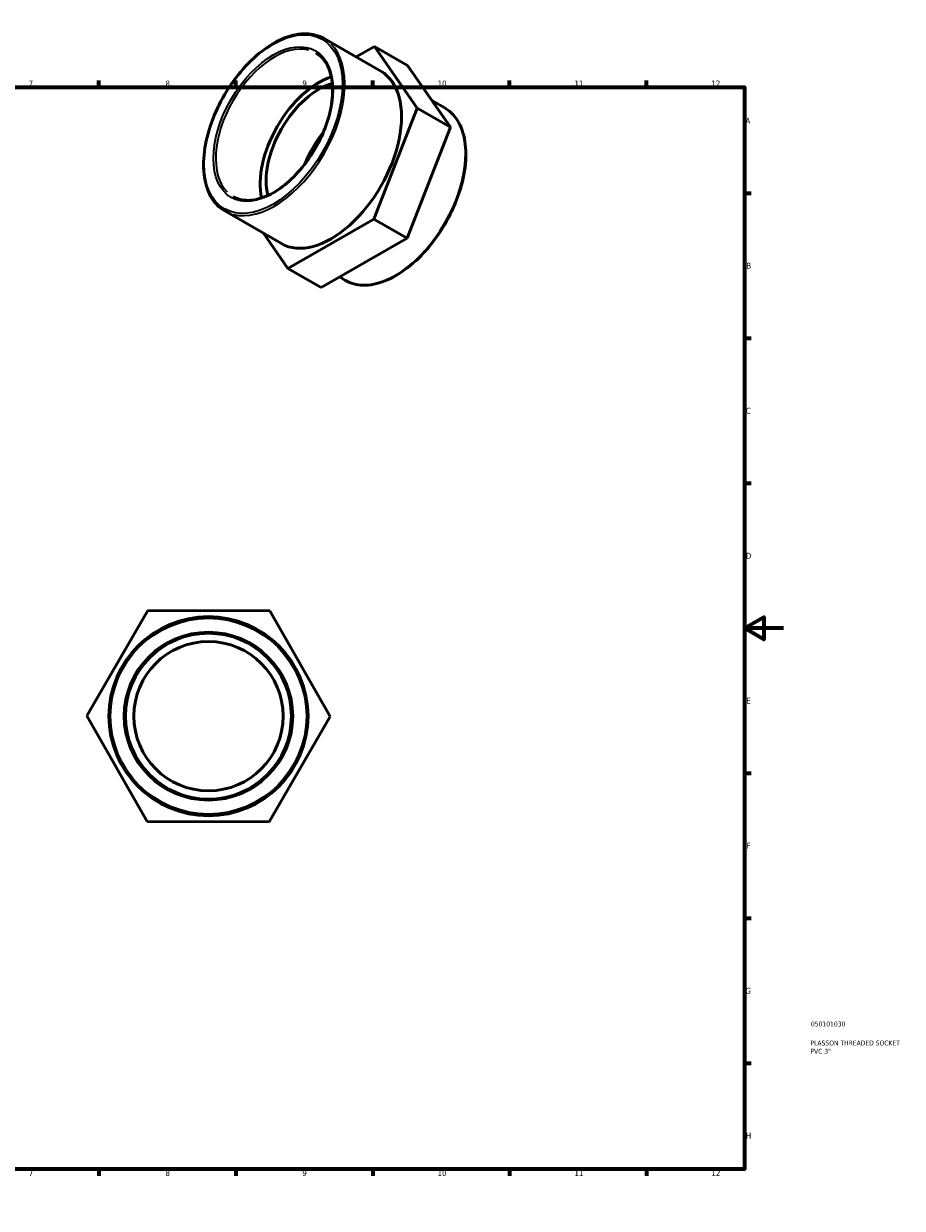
# Model space of a CAD drawing. Header units: millimetres. Extents: x 0 to 902, y 0 to 729.
# Tile 3 of 3: x 452 to 902, y 0 to 607. Entities that reach past the tile are written whole.
import ezdxf

# ---------------------------------------------------------------- set-up
doc = ezdxf.new("R2010")
doc.units = ezdxf.units.MM
for name, color, linetype, lineweight in [('Border (ANSI)', 7, 'Continuous', 70), ('Title (ISO)', 7, 'Continuous', 50), ('Visible (ANSI)', 7, 'Continuous', 50), ('Visible Narrow (ANSI)', 7, 'Continuous', 35)]:
    doc.layers.add(name, color=color, linetype=linetype, lineweight=lineweight)
doc.styles.add('Note Text (ANSI)', font='tahoma.ttf')
doc.styles.add('Note Text (ISO)', font='tahoma.ttf')

# ---------------------------------------------------------------- blocks, each defined once
blk = doc.blocks.new('Borders Default Border')
at = {"layer": 'Border (ANSI)'}
for p, q in [((70.08, 574), (70.08, 577.45)), ((140.17, 574), (140.17, 577.45)), ((210.25, 574), (210.25, 577.45)), ((280.33, 574), (280.33, 577.45)), ((350.42, 574), (350.42, 577.45)), ((490.58, 574), (490.58, 577.45)), ((560.67, 574), (560.67, 577.45)), ((630.75, 574), (630.75, 577.45)), ((700.83, 574), (700.83, 577.45)), ((770.92, 574), (770.92, 577.45)), ((20, 519.75), (16.55, 519.75)), ((821, 519.75), (824.45, 519.75)), ((20, 445.5), (16.55, 445.5)), ((821, 445.5), (824.45, 445.5)), ((20, 371.25), (16.55, 371.25)), ((821, 371.25), (824.45, 371.25)), ((20, 222.75), (16.55, 222.75)), ((821, 222.75), (824.45, 222.75)), ((20, 148.5), (16.55, 148.5)), ((821, 148.5), (824.45, 148.5)), ((20, 74.25), (16.55, 74.25)), ((821, 74.25), (824.45, 74.25)), ((70.08, 20), (70.08, 16.55)), ((140.17, 20), (140.17, 16.55)), ((210.25, 20), (210.25, 16.55)), ((280.33, 20), (280.33, 16.55)), ((350.42, 20), (350.42, 16.55)), ((490.58, 20), (490.58, 16.55)), ((560.67, 20), (560.67, 16.55)), ((630.75, 20), (630.75, 16.55)), ((700.83, 20), (700.83, 16.55)), ((770.92, 20), (770.92, 16.55))]:
    blk.add_line(p, q, dxfattribs=at)
at = {"layer": 'Border (ANSI)', "flags": 128}
for points in [[(420.5, 594), (420.5, 574), (414.73, 584), (426.27, 584), (420.5, 574)], [(20, 20), (20, 574), (821, 574), (821, 20), (20, 20)], [(0, 297), (20, 297), (10, 302.77), (10, 291.23), (20, 297)], [(841, 297), (821, 297), (831, 302.77), (831, 291.23), (821, 297)], [(420.5, 0), (420.5, 20), (414.73, 10), (426.27, 10), (420.5, 20)]]:
    blk.add_lwpolyline(points, dxfattribs=at)
at = {"layer": 'Border (ANSI)', "attachment_point": 7, "style": 'Note Text (ANSI)'}
for s, insert, char_height in [('1', (34.35, 574.4), 3.05), ('2', (104.2, 574.4), 3.05), ('3', (174.26, 574.34), 3.05), ('4', (244.23, 574.4), 3.05), ('5', (314.48, 574.34), 3.05), ('6', (384.49, 574.34), 3.05), ('7', (454.6, 574.4), 3.05), ('8', (524.63, 574.33), 3.05), ('9', (594.7, 574.34), 3.05), ('10', (663.96, 574.34), 3.048), ('11', (734.04, 574.4), 3.048), ('12', (804.13, 574.4), 3.048), ('A', (16.78, 555.35), 3.05), ('A', (821.63, 555.35), 3.05), ('B', (17.15, 481.1), 3.05), ('B', (821.99, 481.1), 3.05), ('C', (16.95, 406.8), 3.05), ('C', (821.8, 406.8), 3.05), ('D', (16.96, 332.6), 3.05), ('D', (821.81, 332.6), 3.05), ('E', (17.21, 258.35), 3.05), ('E', (822.05, 258.35), 3.05), ('F', (17.29, 184.1), 3.05), ('F', (822.14, 184.1), 3.05), ('G', (16.81, 109.79), 3.05), ('G', (821.66, 109.79), 3.05), ('H', (16.97, 35.6), 3.05), ('H', (821.81, 35.6), 3.05), ('1', (34.35, 16.55), 3.05), ('2', (104.2, 16.55), 3.05), ('3', (174.26, 16.49), 3.05), ('4', (244.23, 16.55), 3.05), ('5', (314.48, 16.49), 3.05), ('6', (384.49, 16.49), 3.05), ('7', (454.6, 16.55), 3.05), ('8', (524.63, 16.48), 3.05), ('9', (594.7, 16.49), 3.05), ('10', (663.96, 16.49), 3.048), ('11', (734.04, 16.55), 3.048), ('12', (804.13, 16.55), 3.048)]:
    blk.add_mtext(s, dxfattribs=dict(at, insert=insert, char_height=char_height))
blk = doc.blocks.new('Title Blocks ISO')
at = {"layer": 'Title (ISO)', "color": 232, "true_color": 0xca0064, "style": 'Note Text (ISO)'}
for tag, p in [('PART_NUMBER_001', (34.08, 73.13)), ('DESCRIPTION_001', (33.84, 63.4)), ('DESCRIPTION_002', (33.84, 59.18))]:
    blk.add_attdef(tag, p, '', height=2.5, dxfattribs=at)

msp = doc.modelspace()

# ---------------------------------------------------------------- linework, layer by layer
at = {"layer": 'Visible (ANSI)'}
for p, q in [((634.878, 582.266), (605.851, 598.982)), ((622.209, 589.562), (631.604, 594.941)), ((631.604, 594.941), (653.54, 563.353)), ((648.575, 585.169), (631.604, 594.941)), ((670.511, 553.58), (648.575, 585.169)), ((667.582, 563.433), (661.061, 567.189)), ((653.54, 563.353), (631.385, 506.52)), ((670.511, 553.58), (653.54, 563.353)), ((648.356, 496.748), (670.511, 553.58)), ((584.021, 493.952), (554.994, 510.667)), ((631.385, 506.52), (587.295, 481.277)), ((648.356, 496.748), (631.385, 506.52)), ((587.295, 481.277), (574.809, 499.257)), ((604.265, 471.504), (648.356, 496.748)), ((604.265, 471.504), (587.295, 481.277)), ((616.725, 475.119), (613.661, 476.883)), ((484.298, 252.172), (515.63, 306.083)), ((515.63, 306.083), (577.983, 305.904)), ((577.983, 305.904), (609.005, 251.815)), ((515.32, 198.083), (484.298, 252.172)), ((609.005, 251.815), (577.673, 197.904)), ((577.673, 197.904), (515.32, 198.083))]:
    msp.add_line(p, q, dxfattribs=at)
for radius in [50.956, 42.463, 38.217]:
    msp.add_circle((546.652, 251.993), radius, dxfattribs=at)
for centre, major_axis, start_param, end_param in [((603.156, 541.733), (-21.19, -36.798), 3.7109968, 5.7137812), ((609.449, 538.109), (-25.428, -44.157), 0, 3.1415927), ((603.156, 541.733), (-19.071, -33.118), 3.6673895, 5.7573885), ((619.42, 532.367), (-19.071, -33.118), 4.4640589, 4.9607191)]:
    msp.add_ellipse(centre, major_axis=major_axis, ratio=0.5780931, start_param=start_param, end_param=end_param, dxfattribs=at)
for points, knots in [([(605.851, 598.982), (603.127, 600.55), (599.982, 601.378), (593.139, 601.493), (589.43, 600.75), (581.803, 597.754), (577.881, 595.473), (570.259, 589.613), (566.56, 586.032), (559.76, 577.942), (556.659, 573.435), (551.363, 563.948), (549.167, 558.97), (545.901, 549.034), (544.832, 544.078), (543.936, 534.68), (544.112, 530.239), (545.714, 522.329), (547.139, 518.857), (550.743, 513.798), (552.72, 511.977), (554.994, 510.667)], [5.4997209, 5.4997209, 5.4997209, 5.4997209, 5.8095225, 5.8095225, 6.1262292, 6.1262292, 6.4485491, 6.4485491, 6.7712794, 6.7712794, 7.0935365, 7.0935365, 7.4156149, 7.4156149, 7.7379291, 7.7379291, 8.060713, 8.060713, 8.3826805, 8.3826805, 8.6413135, 8.6413135, 8.6413135, 8.6413135]), ([(559.232, 518.027), (561.502, 516.72), (564.154, 516.067), (569.922, 516.167), (573.017, 516.881), (579.33, 519.582), (582.542, 521.545), (588.792, 526.533), (591.83, 529.555), (597.422, 536.363), (599.975, 540.147), (604.329, 548.091), (606.129, 552.25), (608.792, 560.509), (609.655, 564.608), (610.366, 572.322), (610.215, 575.935), (608.937, 582.316), (607.81, 585.079), (604.987, 589.126), (603.419, 590.582), (601.613, 591.622)], [2.3581282, 2.3581282, 2.3581282, 2.3581282, 2.6915408, 2.6915408, 3.0143719, 3.0143719, 3.3312898, 3.3312898, 3.6481052, 3.6481052, 3.9654867, 3.9654867, 4.2830547, 4.2830547, 4.600328, 4.600328, 4.91702, 4.91702, 5.2344606, 5.2344606, 5.4997209, 5.4997209, 5.4997209, 5.4997209]), ([(616.725, 475.119), (619.449, 473.55), (622.594, 472.722), (629.437, 472.607), (633.146, 473.35), (640.773, 476.347), (644.695, 478.627), (652.317, 484.488), (656.016, 488.068), (662.816, 496.159), (665.917, 500.665), (671.213, 510.152), (673.409, 515.131), (676.675, 525.066), (677.744, 530.022), (678.639, 539.42), (678.464, 543.862), (676.862, 551.771), (675.437, 555.244), (671.833, 560.302), (669.856, 562.124), (667.582, 563.433)], [2.3581282, 2.3581282, 2.3581282, 2.3581282, 2.6679298, 2.6679298, 2.9846366, 2.9846366, 3.3069565, 3.3069565, 3.6296867, 3.6296867, 3.9519438, 3.9519438, 4.2740223, 4.2740223, 4.5963364, 4.5963364, 4.9191204, 4.9191204, 5.2410879, 5.2410879, 5.4997209, 5.4997209, 5.4997209, 5.4997209])]:
    msp.add_open_spline(points, degree=3, knots=knots, dxfattribs=at)
at = {"layer": 'Visible Narrow (ANSI)'}
for radius in [50.106, 43.312]:
    msp.add_circle((546.652, 251.993), radius, dxfattribs=at)
for major_axis in [(25.005, 43.421), (21.614, 37.534)]:
    msp.add_ellipse((579.822, 555.17), major_axis=major_axis, ratio=0.5780931, dxfattribs=at)
for centre, major_axis, start_param, end_param in [((580.422, 554.825), (-21.19, -36.798), 3.2986723, 6.1261057), ((580.422, 554.825), (-25.428, -44.157), 0.1570796, 2.984513), ((642.154, 519.276), (25.428, 44.157), 3.2986723, 6.1261057)]:
    msp.add_ellipse(centre, major_axis=major_axis, ratio=0.5780931, start_param=start_param, end_param=end_param, dxfattribs=at)

# ---------------------------------------------------------------- block references
msp.add_blockref('Borders Default Border', (0, 0))
msp.add_blockref('Title Blocks ISO', (821, 20)).add_auto_attribs({'PART_NUMBER_001': '050101030', 'DESCRIPTION_001': 'PLASSON THREADED SOCKET', 'DESCRIPTION_002': 'PVC 3"'})

doc.saveas('drawing.dxf')
